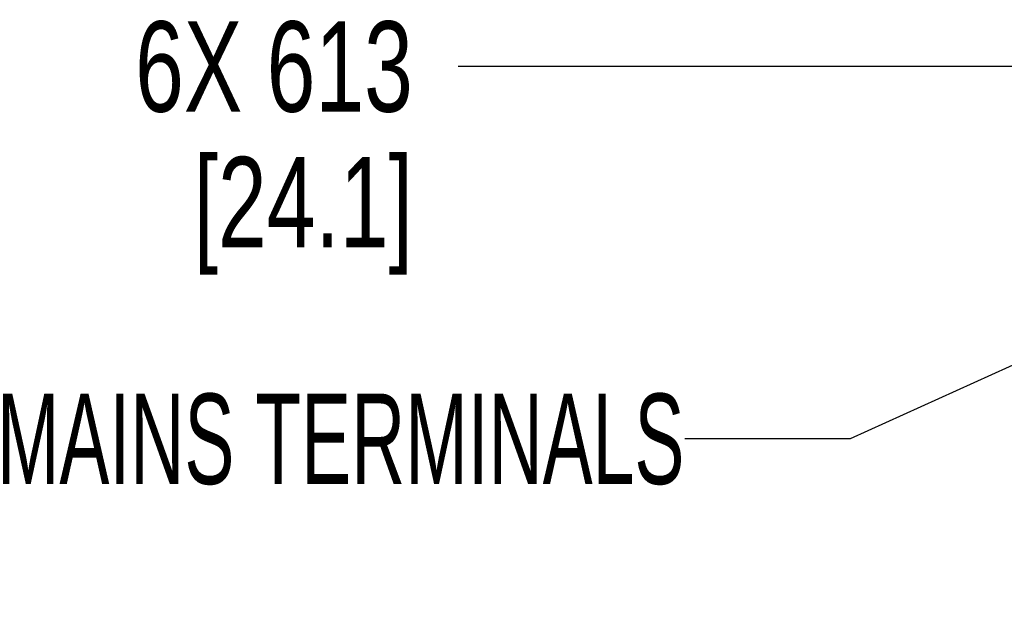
# Paper-space layout 'SUBMITTAL_E1H_1_2' of a CAD drawing. Header units: millimetres. Extents: x 0 to 841, y 0 to 594.
# Tile 12 of 30: x 258 to 296, y 426 to 449. Entities that reach past the tile are written whole.
import ezdxf

# ---------------------------------------------------------------- set-up
doc = ezdxf.new("R2010")
doc.units = ezdxf.units.MM
doc.header["$LTSCALE"] = 46.255
doc.layers.get('0').update_dxf_attribs({"linetype": 'CONTINUOUS'})
doc.styles.get("Standard").update_dxf_attribs({"font": 'txt', "width": 0.725})
doc.dimstyles.new('DIMSTYLE_4', dxfattribs={"dimtxt": 3.5, "dimasz": 4.8, "dimexe": 3.2, "dimexo": 1.6, "dimgap": 0.875, "dimtad": 0, "dimtih": 1, "dimtoh": 1, "dimdec": 1, "dimzin": 0, "dimdsep": 46, "dimtxsty": 'STANDARD', "dimblk": 'CLOSED', "dimblk1": 'CLOSED', "dimblk2": 'CLOSED', "dimcen": 0.09, "dimadec": 0, "dimazin": 0, "dimtp": 0.4, "dimtm": 0.4, "dimtfac": 1, "dimtdec": 1, "dimtofl": 0, "dimtmove": 0, "dimatfit": 3, "dimldrblk": 'CLOSED', "dimfxl": 1, "dimtolj": 1, "dimtzin": 0, "dimarcsym": 0})
doc.dimstyles.get("Standard").update_dxf_attribs({"dimtxt": 3.5, "dimasz": 4.8, "dimexe": 3.2, "dimexo": 1.6, "dimtad": 0, "dimtih": 1, "dimtoh": 1, "dimdec": 1, "dimzin": 0, "dimdsep": 46, "dimtxsty": 'STANDARD', "dimblk": 'CLOSED', "dimblk1": 'CLOSED', "dimblk2": 'CLOSED', "dimcen": 0.09, "dimadec": 0, "dimazin": 0, "dimtol": 1, "dimtp": 0.4, "dimtm": 0.4, "dimtfac": 1, "dimtdec": 1, "dimtofl": 0, "dimtmove": 0, "dimatfit": 3, "dimldrblk": 'CLOSED', "dimfxl": 1, "dimtolj": 1, "dimtzin": 0, "dimarcsym": 0})

# ---------------------------------------------------------------- blocks, each defined once
blk = doc.blocks.new('*D81')
at = {"color": 2, "linetype": 'CONTINUOUS'}
blk.add_line((313.478, 447.488), (274.488, 447.488), dxfattribs=at)
at = {"color": 2, "linetype": 'CONTINUOUS', "insert": (272.738, 449.238), "char_height": 3.5, "width": 15.225, "attachment_point": 3, "line_spacing_factor": 0.9}
blk.add_mtext('6X 613\\P[24.1]', dxfattribs=at)
blk = doc.blocks.new('_CLOSED')
at = {"color": 0, "linetype": 'BYBLOCK'}
for p, q in [((0, 0), (-1, 0.1667)), ((-1, 0.1667), (-1, -0.1667)), ((-1, -0.1667), (0, 0)), ((-1, 0), (0, 0))]:
    blk.add_line(p, q, dxfattribs=at)

psp = doc.layouts.new('SUBMITTAL_E1H_1_2')

# ---------------------------------------------------------------- texts
at = {"color": 2, "linetype": 'CONTINUOUS', "insert": (283.276, 434.824), "char_height": 3.5, "width": 38.0625, "attachment_point": 3, "line_spacing_factor": 0.9}
psp.add_mtext('MAINS TERMINALS', dxfattribs=at)

# ---------------------------------------------------------------- dimensions: what is measured, and where the dimension line sits
at = {"color": 2, "linetype": 'CONTINUOUS'}
dim = psp.add_ordinate_dim(feature_location=(313.478, 447.488), offset=(-38.99, 0), dtype=0, origin=(315.078, 447.488), text='6X 613\\P[24.1]', dimstyle='DIMSTYLE_4', dxfattribs=at)
dim.commit()
dim.dimension.update_dxf_attribs({"geometry": '*D81', "text_midpoint": (265.126, 444.863)})

# ---------------------------------------------------------------- leaders
psp.add_leader([(312.35, 443.361), (289.676, 433.074), (283.276, 433.074)], dimstyle='STANDARD', override={"dimtad": 0}, dxfattribs=at)

doc.saveas('drawing.dxf')
